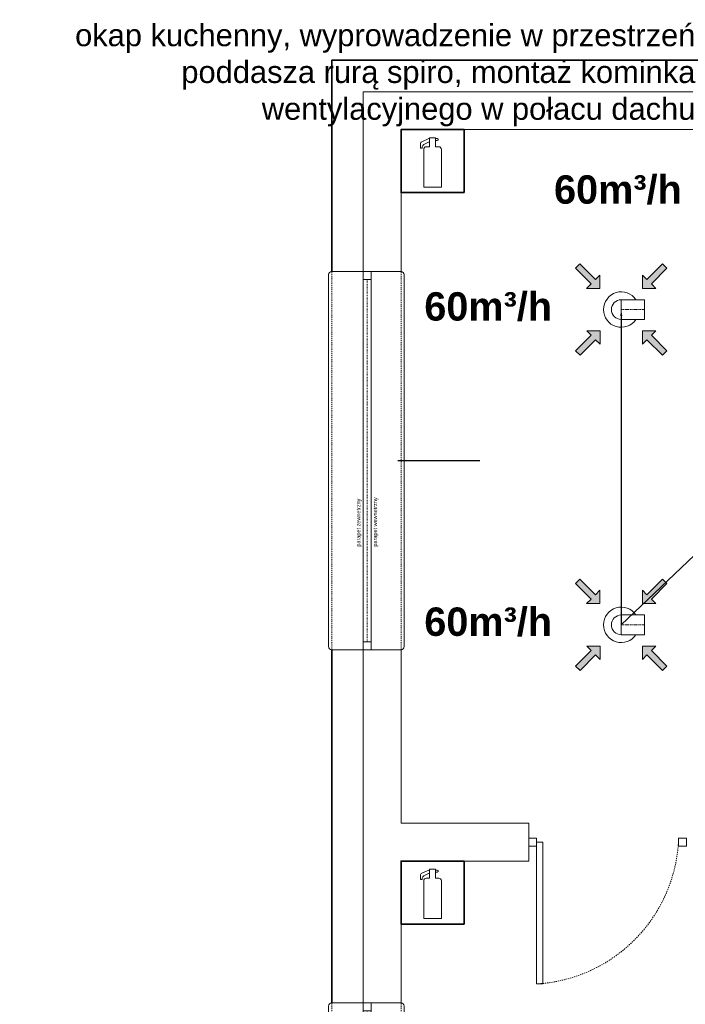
# Model space of a CAD drawing. Header units: millimetres. Extents: x -6697 to 21546, y -3389 to 18959.
# Tile 127 of 153: x 2227 to 2649, y 18269 to 18893. Entities that reach past the tile are written whole.
import ezdxf
from ezdxf import colors
from ezdxf.entities.mleader import LeaderData, LeaderLine
from ezdxf.math import Vec2, Vec3

# ---------------------------------------------------------------- set-up
doc = ezdxf.new("R2010")
doc.units = ezdxf.units.MM
for name, pattern in [('0.5_0.5', [1, 0.5, -0.5]), ('DASHDOT', [1, 0.5, -0.25, 0, -0.25]), ('JIS_02_0.7', [1.35, 0.75, -0.6])]:
    doc.linetypes.add(name, pattern=pattern)
for name, color, linetype, lineweight, true_color in [('2DL_PRO_w', 7, 'Continuous', 15, 0xa57c00), ('2DL_SYM', 7, 'Continuous', 18, 0xffdf7f), ('ppoz', 7, 'Continuous', 35, 0xdb0000)]:
    doc.layers.add(name, color=color, linetype=linetype, lineweight=lineweight, true_color=true_color)
for name, color, linetype, lineweight in [('CP_AXISAC', 7, 'DASHDOT', 15), ('sciany_wew', 7, 'Continuous', 18), ('sciany_zew', 7, 'Continuous', 35), ('stolarka_mysz_drzwi', 7, 'Continuous', 5), ('stolarka_mysz_okna', 7, 'Continuous', 5)]:
    doc.layers.add(name, color=color, linetype=linetype, lineweight=lineweight)
doc.layers.add('def', color=7, linetype='Continuous', plot=False)
doc.layers.add('pomocnicze', color=6, linetype='Continuous', plot=False)
doc.layers.add('opisy w tabelce', color=131, linetype='Continuous')
doc.styles.add('Arial', font='arial.ttf')
doc.styles.add('CP_ATTR', font='ROMANS.SHX')
doc.styles.add('ISO', font='isocpeur.ttf')
doc.styles.get("Standard").update_dxf_attribs({"font": 'arial.ttf'})

# ---------------------------------------------------------------- blocks, each defined once
blk = doc.blocks.new('gasnica1')
blk.add_lwpolyline([(0, 0), (-40, 0), (-40, 40), (0, 40)], close=True)
at = {"lineweight": 15}
blk.add_lwpolyline([(-21.92, 34.29), (-22.41, 34.29), (-26.78, 32.32, 0.295076), (-27.72, 30.86), (-27.72, 28.27), (-26.51, 28.27), (-26.51, 29.14, -0.285357), (-25.62, 30.58), (-22.49, 32.12), (-22.4, 32.12, -0.414214), (-21.92, 31.64)], format="xyb", dxfattribs=at)
blk.add_lwpolyline([(-25.6, 3.48), (-20, 3.48), (-14.4, 3.48), (-14.4, 27.48, 0.414214), (-16, 29.08), (-18.08, 29.08), (-18.08, 34.84), (-20, 34.84), (-21.92, 34.84), (-21.92, 29.08), (-24, 29.08, 0.414214), (-25.6, 27.48)], format="xyb", close=True, dxfattribs=at)
blk.add_lwpolyline([(-18.08, 32.98), (-17.18, 32.98), (-16.35, 33.31), (-16.35, 33.63), (-16.35, 33.96), (-17.18, 34.29), (-18.08, 34.29)], dxfattribs=at)
blk = doc.blocks.new('*U158')
at = {"layer": 'stolarka_mysz_drzwi'}
for points in [[(-9, 0), (-9, 90), (-5, 90), (-5, 0)], [(-95, -2.5), (-100, -2.5), (-100, 2.5), (-95, 2.5)], [(0, -2.5), (-5, -2.5), (-5, 2.5), (0, 2.5)]]:
    blk.add_lwpolyline(points, close=True, dxfattribs=at)
at = {"layer": 'stolarka_mysz_drzwi', "linetype": 'JIS_02_0.7'}
blk.add_arc((0.76, -5.76), 95.93, 93.4421, 176.5579, dxfattribs=at)
at = {"style": 'ISO', "flags": 9}
for tag, p in [('MATERIAL', (167.97, -34.59)), ('KOLOR_DRZWI', (168.38, -55.85)), ('WYPELNIENIE_DRZWI', (168.01, -77.63))]:
    blk.add_attdef(tag, p, '', height=14, dxfattribs=at)
blk = doc.blocks.new('*U316')
at = {"layer": 'pomocnicze'}
blk.add_lwpolyline([(19.5, 120), (71.5, 120)], dxfattribs=at)
at = {"layer": 'stolarka_mysz_okna'}
for points in [[(-24.5, 2), (-24.5, 238)], [(23.5, 2), (23.5, 238)], [(-2.5, 5), (-2.5, 235)], [(2.5, 5), (2.5, 235)]]:
    blk.add_lwpolyline(points, dxfattribs=at)
at = {"layer": 'stolarka_mysz_okna', "linetype": 'JIS_02_0.7'}
for points in [[(-22.5, 0), (-22.5, 240)], [(21.5, 0), (21.5, 240)]]:
    blk.add_lwpolyline(points, dxfattribs=at)
at = {"layer": 'stolarka_mysz_okna'}
for points in [[(2.5, 235), (2.5, 240), (-2.5, 240), (-2.5, 235)], [(2.5, 0), (2.5, 5), (-2.5, 5), (-2.5, 0)]]:
    blk.add_lwpolyline(points, close=True, dxfattribs=at)
at = {"layer": 'stolarka_mysz_okna', "linetype": '0.5_0.5'}
blk.add_lwpolyline([(0, 235), (0, 5)], dxfattribs=at)
at = {"layer": 'stolarka_mysz_okna'}
for centre, start, end in [((-22.5, 238), 90, 180), ((21.5, 238), 0, 90), ((-22.5, 2), 180, 270), ((21.5, 2), 270, 0)]:
    blk.add_arc(centre, 2, start, end, dxfattribs=at)
at = {"style": 'ISO', "flags": 9}
for tag, p in [('KLASA_ODPORNOSCI', (162.72, -22.48)), ('MATERIAL', (162.72, -49.59)), ('KOLOR_OKNA', (163.12, -72.43))]:
    blk.add_attdef(tag, p, '', height=14, dxfattribs=at)
at = {"layer": 'def', "color": 9, "true_color": 0xc7c8ca, "char_height": 2.5, "attachment_point": 1, "rotation": 90}
for s, insert in [('parapet zewnetrzny', (-6.79, 65.43)), ('parapet wewnetrzny', (3.83, 65.43))]:
    blk.add_mtext_dynamic_manual_height_columns(s, width=37.1302, gutter_width=12.5, heights=[0], dxfattribs=dict(at, insert=insert))
blk = doc.blocks.new('parter')
at = {"layer": 'sciany_wew'}
for points in [[(747, 1282), (44, 1282), (20, 1282), (20, 818)], [(44, 1168), (44, 1258), (306, 1258), (306, 943)], [(44, 1168), (0, 1168)], [(44, 928), (0, 928)], [(44, 818), (44, 928)], [(204, 20), (20, 20), (20, 818)], [(44, 818), (125, 818)], [(125, 818), (125, 794)], [(44, 704), (44, 794), (125, 794)], [(44, 704), (0, 704)]]:
    blk.add_lwpolyline(points, dxfattribs=at)
at = {"layer": 'sciany_zew'}
for points in [[(747, 1302), (44, 1302), (0, 1302), (0, 1168)], [(0, 928), (0, 818)], [(0, 704), (0, 818)]]:
    blk.add_lwpolyline(points, dxfattribs=at)
at = {"layer": 'ppoz'}
for p in [(84, 1218), (84, 754)]:
    blk.add_blockref('gasnica1', p, dxfattribs=at)
at = {"layer": 'sciany_wew', "rotation": 180}
blk.add_blockref('*U158', (125, 806), dxfattribs=at)
at = {"layer": 'stolarka_mysz_okna'}
for p in [(22.5, 928), (22.5, 464)]:
    blk.add_blockref('*U316', p, dxfattribs=at)
blk = doc.blocks.new('*U346')
for p, q in [((0, -6.25), (0, 6.25)), ((0, 6.25), (14.77, 6.25)), ((14.77, 6.25), (14.77, -6.25)), ((14.77, -6.25), (0, -6.25))]:
    blk.add_line(p, q)
at = {"layer": 'CP_AXISAC'}
blk.add_line((0, 0), (14.77, 0), dxfattribs=at)
at = {"linetype": 'ByBlock', "style": 'CP_ATTR', "flags": 9}
for tag in ['NAME', 'PRODUCER', 'PRODUCT-TYPE', 'ARTICLE', 'FLOW', 'OTHER']:
    blk.add_attdef(tag, (0, 0), '', height=0.0001, dxfattribs=at)
blk = doc.blocks.new('CPLS_454')
blk.add_hatch(color=256).paths.add_polyline_path([(0.5, 0), (0.2, 0.3), (0.2, 0.1), (-0.5, 0.1), (-0.5, -0.1), (0.2, -0.1), (0.2, -0.3)])
for p, q in [((-0.5, -0.1), (-0.5, 0.1)), ((-0.5, 0.1), (0.2, 0.1)), ((-0.5, -0.1), (-0.5, 0.1)), ((0.2, 0.1), (0.2, 0.3)), ((0.2, 0.3), (0.5, 0)), ((0.5, 0), (0.2, -0.3)), ((0.2, -0.1), (-0.5, -0.1)), ((0.2, -0.3), (0.2, -0.1))]:
    blk.add_line(p, q)
blk = doc.blocks.new('*U364')
for p, q in [((0, -6.25), (0, 6.25)), ((0, 6.25), (14.77, 6.25)), ((14.77, 6.25), (14.77, -6.25)), ((14.77, -6.25), (0, -6.25))]:
    blk.add_line(p, q)
at = {"layer": 'CP_AXISAC'}
blk.add_line((0, 0), (14.77, 0), dxfattribs=at)
at = {"linetype": 'ByBlock', "style": 'CP_ATTR', "flags": 9}
for tag in ['NAME', 'PRODUCER', 'PRODUCT-TYPE', 'ARTICLE', 'FLOW', 'OTHER']:
    blk.add_attdef(tag, (0, 0), '', height=0.0001, dxfattribs=at)

msp = doc.modelspace()

# ---------------------------------------------------------------- linework, layer by layer
at = {"layer": '2DL_PRO_w'}
for centre, radius, start, end in [((2608.4, 18709.39), 11.25, 33.74899, 326.25101), ((2608.4, 18709.39), 6.25, 90, 270), ((2608.4, 18509.39), 11.25, 33.74899, 326.25101), ((2608.4, 18509.39), 6.25, 90, 270)]:
    msp.add_arc(centre, radius, start, end, dxfattribs=at)

# ---------------------------------------------------------------- block references
at = {"layer": '2DL_PRO_w', "xscale": -1, "rotation": 180}
for name, p in [('*U364', (2608.4, 18709.39)), ('*U346', (2608.4, 18509.39))]:
    msp.add_blockref(name, p, dxfattribs=at)
at = {"layer": '2DL_SYM', "yscale": 20.00000000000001, "zscale": 20.00000000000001}
for p, xscale, rotation in [((2587.84, 18729.9), 20.00000000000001, 314.9999999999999), ((2628.91, 18729.9), -20.00000000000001, 45), ((2587.89, 18688.88), -20.00000000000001, 225), ((2628.91, 18688.88), 20.00000000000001, 135), ((2587.84, 18529.9), 20.00000000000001, 314.9999999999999), ((2628.91, 18529.9), -20.00000000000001, 45), ((2587.89, 18488.88), -20.00000000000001, 225), ((2628.91, 18488.88), 20.00000000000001, 135)]:
    msp.add_blockref('CPLS_454', p, dxfattribs=dict(at, xscale=xscale, rotation=rotation))
at = {"layer": 'sciany_wew'}
msp.add_blockref('parter', (2424.7, 17565.56), dxfattribs=at)

# ---------------------------------------------------------------- texts
at = {"layer": 'opisy w tabelce', "char_height": 18, "width": 136.8019, "attachment_point": 7, "line_spacing_factor": 0.9, "style": 'Arial'}
for insert in [(2565.75, 18776.03), (2483.45, 18701.86), (2483.45, 18501.86)]:
    msp.add_mtext('{\\fArial|b1|i0|c238|p34;60m³/h}', dxfattribs=dict(at, insert=insert))

# ---------------------------------------------------------------- leaders
at = {"layer": 'sciany_wew'}
ml = msp.add_multileader_mtext('Standard', dxfattribs=at)
ml.set_content('okap kuchenny, wyprowadzenie w przestrzeń poddasza rurą spiro, montaż kominka wentylacyjnego w połacu dachu', color=256)
ml.set_leader_properties()
ml.build(insert=Vec2(0, 0))
ctx = ml.context
ctx.base_point, ctx.char_height, ctx.plane_origin = Vec3(2261.87, 18881.41), 14, Vec3(2646.7, 18855.56)
ctx.text_align_type = 2
notes = []
notes.append((ctx, [(1, (1, 1, 0), (2665.41, 18881.41), (-1, 0), 8, [(0, [(2690.7, 18783.56)], 0, [])])]))
ctx.mtext.insert, ctx.mtext.width, ctx.mtext.alignment, ctx.mtext.flow_direction = Vec3(2655.41, 18890.47), 428.6559, 3, 5
ml = msp.add_multileader_mtext('Standard', dxfattribs=at)
ml.set_content('wentylator 100m3/h połączony z obwodem oświetlenia, wyprowadzenie w przestrzeń poddasza rurą spiro, montaż kominka wentylacyjnego w połacu dachu', color=256)
ml.set_leader_properties()
ml.build(insert=Vec2(0, 0))
ctx = ml.context
ctx.base_point, ctx.char_height, ctx.plane_origin = Vec3(2884.27, 18881.41), 14, Vec3(2690.7, 18783.56)
notes.append((ctx, [(1, (1, 1, 0), (3400.2, 18881.41), (-1, 0), 8, [(3, [(2608.4, 18709.39), (2608.4, 18509.39), (2878.4, 18766.37), (3054.7, 18766.37)], 0, []), (5, [(3197.4, 18766.37), (3414.4, 18766.37)], 0, [])])]))
ctx.mtext.insert, ctx.mtext.width, ctx.mtext.flow_direction = Vec3(2886.27, 18890.47), 561.4581, 5
for ctx, leaders in notes:
    for number, flags, end, landing, length, lines in leaders:
        leader = LeaderData()
        leader.index, (leader.has_last_leader_line, leader.has_dogleg_vector, leader.attachment_direction) = number, flags
        leader.last_leader_point, leader.dogleg_vector, leader.dogleg_length = Vec3(end), Vec3(landing), length
        for number, points, colour, breaks in lines:
            line = LeaderLine()
            line.index, line.vertices, line.color, line.breaks = number, Vec3.list(points), colors.encode_raw_color(colour), breaks
            leader.lines.append(line)
        ctx.leaders.append(leader)

doc.saveas('drawing.dxf')
